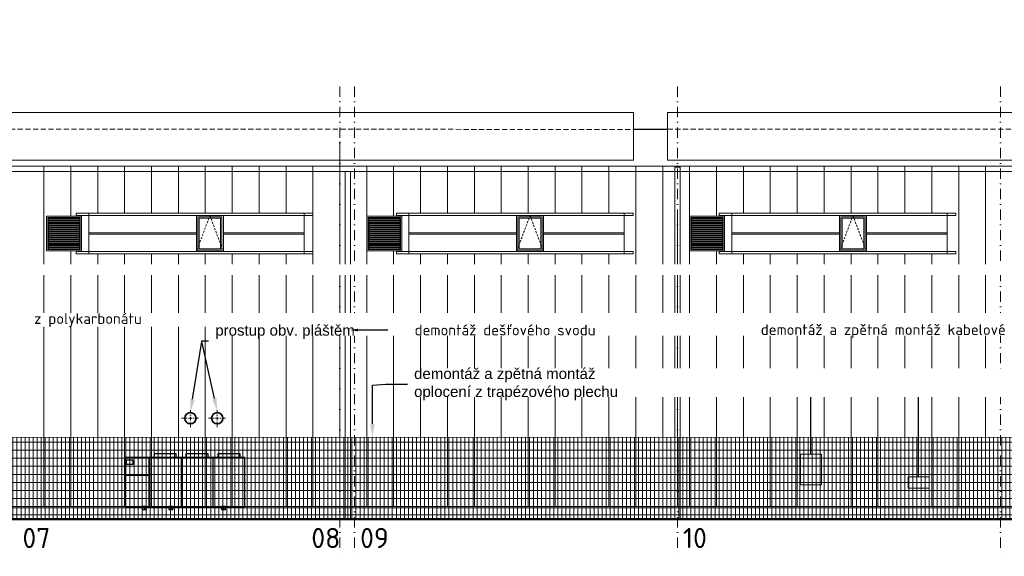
# Model space of a CAD drawing. Header units: millimetres. Extents: x -29085 to 3627694, y -159961 to 2281735.
# Tile 63 of 229: x 280030 to 316625, y 5738 to 25678. Entities that reach past the tile are written whole.
import ezdxf
from ezdxf import colors
from ezdxf.entities.mleader import LeaderData, LeaderLine
from ezdxf.math import Vec2, Vec3

# ---------------------------------------------------------------- set-up
doc = ezdxf.new("R2010")
doc.units = ezdxf.units.MM
for name, pattern in [('CARKOVANA', [5, 3, -2]), ('DASHDOT', [25.4, 12.7, -6.35, 0, -6.35]), ('ČÁRKOVANÁ', [19.05, 12.7, -6.35])]:
    doc.linetypes.add(name, pattern=pattern)
doc.layers.add('NWT_UT_ZARIZENI', color=4, linetype='Continuous')
doc.styles.add('A99_popis', font='isocpeur.ttf')
doc.styles.add('ad_popis 100', font='isocpeur.ttf', dxfattribs={"height": 200})
doc.styles.get("Standard").update_dxf_attribs({"font": 'arial.ttf'})

msp = doc.modelspace()

# ---------------------------------------------------------------- hatches: boundary and pattern name
at = {"linetype": 'Continuous', "lineweight": 5, "transparency": 33554562}
h = msp.add_hatch(dxfattribs=at)
h.set_pattern_fill('ZDIVO-OBECNE', color=251, scale=24, angle=135)
h.set_pattern_definition([(180, (156038.95, -561596.75), (-4e-15, -72), []), (180, (156014.95, -561572.75), (-4e-15, -72), [])])
h.paths.add_polyline_path([(282255, 18309.3), (281103, 18309.3), (281103, 17157.3), (282255, 17157.3)])
h = msp.add_hatch(dxfattribs=at)
h.set_pattern_fill('ZDIVO-OBECNE', color=251, scale=24, angle=135)
h.set_pattern_definition([(180, (167938.95, -561596.75), (-4e-15, -72), []), (180, (167914.95, -561572.75), (-4e-15, -72), [])])
h.paths.add_polyline_path([(294155, 18309.3), (293003, 18309.3), (293003, 17157.3), (294155, 17157.3)])
h = msp.add_hatch(dxfattribs=at)
h.set_pattern_fill('ZDIVO-OBECNE', color=251, scale=24, angle=135)
h.set_pattern_definition([(180, (179938.95, -561596.75), (-4e-15, -72), []), (180, (179914.95, -561572.75), (-4e-15, -72), [])])
h.paths.add_polyline_path([(306155, 18309.3), (305003, 18309.3), (305003, 17157.3), (306155, 17157.3)])
at = {"linetype": 'Continuous', "lineweight": 5, "ltscale": 18, "transparency": 33554559}
h = msp.add_hatch(dxfattribs=at)
h.set_pattern_fill('NET 600/300', color=251, scale=0.5)
h.set_pattern_definition([(0, (-86071.05, 94283.25), (0, 300), []), (90, (-86071.05, 94283.25), (-150, 9e-15), [])])
h.paths.add_polyline_path([(351419, 10663.3), (328929, 10663.3), (328929, 10163.3), (277929, 10163.3), (277929, 7123.3), (351419, 7123.3)])

# ---------------------------------------------------------------- linework, layer by layer
at = {"color": 251, "lineweight": 5, "ltscale": 2}
for p, q in [((291929, 21153.3), (291929, 7583.3)), ((280929, 20233.3), (280929, 7583.3)), ((281929, 20233.3), (281929, 18383.3)), ((282929, 20233.3), (282929, 18483.3)), ((283929, 20233.3), (283929, 18483.3)), ((284929, 20233.3), (284929, 18483.3)), ((285929, 20233.3), (285929, 18483.3)), ((286929, 20233.3), (286929, 18483.3)), ((287929, 20233.3), (287929, 18483.3)), ((288929, 20233.3), (288929, 18483.3)), ((289929, 20233.3), (289929, 18483.3)), ((290929, 20233.3), (290929, 7583.3)), ((292929, 20233.3), (292929, 7583.3)), ((293929, 20233.3), (293929, 18383.3)), ((294929, 20233.3), (294929, 18483.3)), ((295929, 20233.3), (295929, 18483.3)), ((296929, 20233.3), (296929, 18483.3)), ((297929, 20233.3), (297929, 18483.3)), ((298929, 20233.3), (298929, 18483.3)), ((299929, 20233.3), (299929, 18483.3)), ((300929, 20233.3), (300929, 18483.3)), ((301929, 20233.3), (301929, 18483.3)), ((302929, 20233.3), (302929, 7583.3)), ((303929, 20233.3), (303929, 7583.3)), ((304929, 20233.3), (304929, 7583.3)), ((305929, 20233.3), (305929, 18383.3)), ((306929, 20233.3), (306929, 18483.3)), ((307929, 20233.3), (307929, 18483.3)), ((308929, 20233.3), (308929, 18483.3)), ((309929, 20233.3), (309929, 18483.3)), ((310929, 20233.3), (310929, 18483.3)), ((311929, 20233.3), (311929, 18483.3)), ((312929, 20233.3), (312929, 18483.3)), ((313929, 20233.3), (313929, 18483.3)), ((314929, 20233.3), (314929, 7583.3)), ((315929, 20233.3), (315929, 7583.3)), ((304479, 18483.3), (304479, 7583.3)), ((281929, 17083.3), (281929, 7583.3)), ((282929, 16983.3), (282929, 7583.3)), ((283929, 16983.3), (283929, 7583.3)), ((284929, 16983.3), (284929, 7583.3)), ((285929, 16983.3), (285929, 7583.3)), ((286929, 16983.3), (286929, 7583.3)), ((287929, 16983.3), (287929, 7583.3)), ((288929, 16983.3), (288929, 7583.3)), ((289929, 16983.3), (289929, 7583.3)), ((293929, 17083.3), (293929, 7583.3)), ((294929, 16983.3), (294929, 7583.3)), ((295929, 16983.3), (295929, 7583.3)), ((296929, 16983.3), (296929, 7583.3)), ((297929, 16983.3), (297929, 7583.3)), ((298929, 16983.3), (298929, 7583.3)), ((299929, 16983.3), (299929, 7583.3)), ((300929, 16983.3), (300929, 7583.3)), ((301929, 16983.3), (301929, 7583.3)), ((305929, 17083.3), (305929, 7583.3)), ((306929, 16983.3), (306929, 7583.3)), ((307929, 16983.3), (307929, 7583.3)), ((308929, 16983.3), (308929, 7583.3)), ((309929, 16983.3), (309929, 7583.3)), ((310929, 16983.3), (310929, 7583.3)), ((311929, 16983.3), (311929, 7583.3)), ((312929, 16983.3), (312929, 7583.3)), ((313929, 16983.3), (313929, 7583.3))]:
    msp.add_line(p, q, dxfattribs=at)
at = {"color": 251, "lineweight": 9}
msp.add_line((352899, 7583.3), (244029, 7583.3), dxfattribs=at)
at = {"color": 251, "lineweight": 50}
msp.add_line((379154, 7123.3), (210459, 7123.3), dxfattribs=at)
at = {"color": 251, "linetype": 'DASHDOT', "lineweight": 9, "ltscale": 30}
for points in [[(292479, 23198.3), (292479, 5738.3)], [(316479, 23198.3), (316479, 5738.3)]]:
    msp.add_lwpolyline(points, dxfattribs=at)
at = {"color": 251, "linetype": 'DASHDOT', "lineweight": 5, "ltscale": 30}
msp.add_lwpolyline([(304479, 23198.3), (304479, 5738.3)], dxfattribs=at)
at = {"color": 251, "linetype": 'Continuous', "lineweight": 5}
for points in [[(302849, 20463.3), (302849, 22233.3), (220804, 22233.3), (220804, 20463.3)], [(304109, 20463.3), (304109, 22233.3), (328159, 22233.3), (328159, 20463.3)], [(292124, 20033.3), (292324, 20033.3), (292324, 7123.3), (292124, 7123.3)], [(282329, 18383.3), (281029, 18383.3), (281029, 17083.3), (282329, 17083.3)], [(282279, 18333.3), (282279, 17133.3), (281079, 17133.3), (281079, 18333.3)], [(282255, 18309.3), (282255, 17157.3), (281103, 17157.3), (281103, 18309.3)], [(282129, 18483.3), (290929, 18483.3), (290929, 18403.3), (282129, 18403.3)], [(282599, 18483.3), (290599, 18483.3), (290599, 16983.3), (282599, 16983.3)], [(286599, 18403.3), (287599, 18403.3), (287599, 17063.3), (286599, 17063.3)], [(286649, 18353.3), (287549, 18353.3), (287549, 17113.3), (286649, 17113.3)], [(286699, 18303.3), (287499, 18303.3), (287499, 17163.3), (286699, 17163.3)], [(294229, 18383.3), (292929, 18383.3), (292929, 17083.3), (294229, 17083.3)], [(294179, 18333.3), (294179, 17133.3), (292979, 17133.3), (292979, 18333.3)], [(294155, 18309.3), (294155, 17157.3), (293003, 17157.3), (293003, 18309.3)], [(294029, 18483.3), (302829, 18483.3), (302829, 18403.3), (294029, 18403.3)], [(294499, 18483.3), (302499, 18483.3), (302499, 16983.3), (294499, 16983.3)], [(298499, 18403.3), (299499, 18403.3), (299499, 17063.3), (298499, 17063.3)], [(298549, 18353.3), (299449, 18353.3), (299449, 17113.3), (298549, 17113.3)], [(298599, 18303.3), (299399, 18303.3), (299399, 17163.3), (298599, 17163.3)], [(306229, 18383.3), (304929, 18383.3), (304929, 17083.3), (306229, 17083.3)], [(306179, 18333.3), (306179, 17133.3), (304979, 17133.3), (304979, 18333.3)], [(306155, 18309.3), (306155, 17157.3), (305003, 17157.3), (305003, 18309.3)], [(306029, 18483.3), (314829, 18483.3), (314829, 18403.3), (306029, 18403.3)], [(306499, 18483.3), (314499, 18483.3), (314499, 16983.3), (306499, 16983.3)], [(310499, 18403.3), (311499, 18403.3), (311499, 17063.3), (310499, 17063.3)], [(310549, 18353.3), (311449, 18353.3), (311449, 17113.3), (310549, 17113.3)], [(310599, 18303.3), (311399, 18303.3), (311399, 17163.3), (310599, 17163.3)], [(282599, 17758.3), (286599, 17758.3), (286599, 17708.3), (282599, 17708.3)], [(290599, 17758.3), (287599, 17758.3), (287599, 17708.3), (290599, 17708.3)], [(294499, 17758.3), (298499, 17758.3), (298499, 17708.3), (294499, 17708.3)], [(302499, 17758.3), (299499, 17758.3), (299499, 17708.3), (302499, 17708.3)], [(306499, 17758.3), (310499, 17758.3), (310499, 17708.3), (306499, 17708.3)], [(314499, 17758.3), (311499, 17758.3), (311499, 17708.3), (314499, 17708.3)], [(282129, 17063.3), (290929, 17063.3), (290929, 16983.3), (282129, 16983.3)], [(294029, 17063.3), (302829, 17063.3), (302829, 16983.3), (294029, 16983.3)], [(306029, 17063.3), (314829, 17063.3), (314829, 16983.3), (306029, 16983.3)]]:
    msp.add_lwpolyline(points, close=True, dxfattribs=at)
at = {"color": 251, "linetype": 'ČÁRKOVANÁ', "lineweight": 18, "ltscale": 15}
for points in [[(220804, 21613.3), (302849, 21603.6)], [(304109, 21616.1), (328159, 21610.4)]]:
    msp.add_lwpolyline(points, dxfattribs=at)
at = {"color": 251}
msp.add_lwpolyline([(302849, 21611.8), (304109, 21611.8)], dxfattribs=at)
at = {"color": 251, "lineweight": 18}
msp.add_lwpolyline([(352929, 20233.3), (213389, 20233.3)], dxfattribs=at)
at = {"color": 251, "linetype": 'Continuous', "lineweight": 9}
msp.add_lwpolyline([(304379, 20193.3), (304579, 20193.3), (304579, 7123.3), (304379, 7123.3)], close=True, dxfattribs=at)
msp.add_lwpolyline([(329207.6, 20033.3), (213389, 20033.3)], dxfattribs=at)
at = {"color": 251, "linetype": 'CARKOVANA', "lineweight": 5, "ltscale": 25}
for points in [[(286599, 17063.3), (287099, 18403.3), (287599, 17063.3)], [(298499, 17063.3), (298999, 18403.3), (299499, 17063.3)], [(310499, 17063.3), (310999, 18403.3), (311499, 17063.3)]]:
    msp.add_lwpolyline(points, dxfattribs=at)
at = {"color": 251, "linetype": 'DASHDOT', "lineweight": 9, "ltscale": 10}
for points in [[(286374, 10538.3), (286374, 11198.3)], [(286374, 10538.3), (286374, 11198.3)], [(287374, 10538.3), (287374, 11198.3)], [(287374, 10538.3), (287374, 11198.3)], [(286044, 10868.3), (286704, 10868.3)], [(286044, 10868.3), (286704, 10868.3)], [(287044, 10868.3), (287704, 10868.3)], [(287044, 10868.3), (287704, 10868.3)]]:
    msp.add_lwpolyline(points, dxfattribs=at)
at = {"color": 251, "linetype": 'Continuous', "lineweight": 20, "ltscale": 18}
msp.add_lwpolyline([(351419, 10663.3), (328929, 10663.3), (328929, 10158.3), (277929, 10163.3)], dxfattribs=at)
for points in [[(309049, 9528.3), (309829, 9528.3), (309829, 8398.3), (309049, 8398.3)], [(309049, 9528.3), (309829, 9528.3), (309829, 8398.3), (309049, 8398.3)], [(313049, 8693.3), (313829, 8693.3), (313829, 8268.3), (313049, 8268.3)], [(313049, 8693.3), (313829, 8693.3), (313829, 8268.3), (313049, 8268.3)]]:
    msp.add_lwpolyline(points, close=True, dxfattribs=at)
at = {"color": 251, "lineweight": 9}
for points in [[(244029, 7583.3), (352899, 7583.3)], [(244029, 7533.3), (352914, 7533.3)]]:
    msp.add_lwpolyline(points, dxfattribs=at)
at = {"color": 251, "lineweight": 35}
for centre in [(286374, 10868.3), (286374, 10868.3), (287374, 10868.3), (287374, 10868.3)]:
    msp.add_circle(centre, 210, dxfattribs=at)
at = {"layer": 'NWT_UT_ZARIZENI'}
for points in [[(285037.1, 9408.3), (285037.1, 9558.3), (285837.1, 9558.3), (285837.1, 9408.3)], [(286222.1, 9408.3), (286222.1, 9558.3), (287022.1, 9558.3), (287022.1, 9408.3)], [(287407.1, 9408.3), (287407.1, 9558.3), (288207.1, 9558.3), (288207.1, 9408.3)], [(283929, 7583.3), (288399, 7583.3), (288399, 9408.3), (283929, 9408.3), (283929, 7583.3)], [(284094.6, 7583.3), (284844.6, 7583.3), (284844.6, 9408.3)], [(284844.6, 9408.3), (286029.6, 9408.3), (286029.6, 7583.3)], [(286029.6, 9408.3), (287214.6, 9408.3), (287214.6, 7583.3)], [(283929, 8750.5), (284844.6, 8750.5)], [(283929, 7583.3), (284670, 7583.3), (284670, 7483.3)], [(284595, 7483.3), (284745, 7483.3), (284745, 7583.3), (284595, 7583.3), (284595, 7483.3)], [(284670, 7583.3), (285650, 7583.3), (285650, 7483.3)], [(285575, 7483.3), (285725, 7483.3), (285725, 7583.3), (285575, 7583.3), (285575, 7483.3)], [(285650, 7583.3), (287610, 7583.3), (287610, 7483.3)], [(287535, 7483.3), (287685, 7483.3), (287685, 7583.3), (287535, 7583.3), (287535, 7483.3)]]:
    msp.add_lwpolyline(points, dxfattribs=at)
msp.add_lwpolyline([(284005.9, 9325), (284235.1, 9325), (284235.1, 9150.3), (284005.9, 9150.3)], close=True, dxfattribs=at)

# ---------------------------------------------------------------- texts
at = {"color": 251, "lineweight": 0, "char_height": 750, "attachment_point": 1, "style": 'ad_popis 100', "bg_fill": 3, "box_fill_scale": 1, "bg_fill_color": 256, "bg_fill_transparency": 0}
for s, insert in [('07', (280131.5, 6793.3)), ('08', (290869, 6793.3)), ('09', (292681.5, 6793.3))]:
    msp.add_mtext_dynamic_manual_height_columns(s, width=832.5, gutter_width=1000, heights=[0], dxfattribs=dict(at, insert=insert))
at = {"color": 251, "lineweight": 0, "insert": (304681.5, 6793.3), "char_height": 750, "attachment_point": 1, "style": 'ad_popis 100'}
msp.add_mtext_dynamic_manual_height_columns('10', width=832.5, gutter_width=1000, heights=[0], dxfattribs=at)

# ---------------------------------------------------------------- leaders
at = {"color": 251, "lineweight": 9}
ml = msp.add_multileader_mtext('Standard', dxfattribs=at)
ml.set_content('\\A1;{\\C256;demontáž a zpětná montáž kabelové trasy (elektro)}', color=1, style='A99_popis')
ml.set_leader_properties(color=256, linetype='ByLayer', lineweight=-1)
ml.build(insert=Vec2(0, 0))
ml.multileader.update_dxf_attribs({"dogleg_length": 200, "arrow_head_size": 300, "scale": 200})
ctx = ml.context
ctx.base_point, ctx.scale, ctx.char_height, ctx.arrow_head_size, ctx.landing_gap_size, ctx.plane_origin = Vec3(306574, 14103.3), 200, 400, 300, 1000, Vec3(309376.5, 6008.3)
notes = []
notes.append((ctx, [(0, (1, 1, 0), (305774, 14103.3), (1, 0), 800, [(0, [(304579, 14103.3)], 0, [])])]))
ctx.mtext.insert, ctx.mtext.width, ctx.mtext.flow_direction = Vec3(307574, 14363.3), 8564.224, 5
ml = msp.add_multileader_mtext('Standard', dxfattribs=at)
ml.set_content('\\A1;{\\C256;demontáž  dešťového svodu}', color=1, style='A99_popis')
ml.set_leader_properties(color=256, linetype='ByLayer', lineweight=-1)
ml.build(insert=Vec2(0, 0))
ml.multileader.update_dxf_attribs({"dogleg_length": 200, "arrow_head_size": 300, "scale": 200})
ctx = ml.context
ctx.base_point, ctx.scale, ctx.char_height, ctx.arrow_head_size, ctx.landing_gap_size, ctx.plane_origin = Vec3(245434, 13753.3), 200, 400, 300, 1000, Vec3(248826.5, 5658.3)
notes.append((ctx, [(0, (1, 1, 0), (245224, 13753.4), (1, 0), 210, [(0, [(244029, 13753.3)], 0, [])])]))
ctx.mtext.insert, ctx.mtext.width, ctx.mtext.flow_direction = Vec3(246434, 13953.4), 4244.51, 5
for ctx, leaders in notes:
    for number, flags, end, landing, length, lines in leaders:
        leader = LeaderData()
        leader.index, (leader.has_last_leader_line, leader.has_dogleg_vector, leader.attachment_direction) = number, flags
        leader.last_leader_point, leader.dogleg_vector, leader.dogleg_length = Vec3(end), Vec3(landing), length
        for number, points, colour, breaks in lines:
            line = LeaderLine()
            line.index, line.vertices, line.color, line.breaks = number, Vec3.list(points), colors.encode_raw_color(colour), breaks
            leader.lines.append(line)
        ctx.leaders.append(leader)

# ---------------------------------------------------------------- next in the draw order: linework, layer by layer
at = {"color": 251, "linetype": 'DASHDOT', "lineweight": 9, "ltscale": 30}
msp.add_lwpolyline([(291929, 23198.3), (291929, 5738.3)], dxfattribs=at)

# ---------------------------------------------------------------- next in the draw order: leaders
at = {"color": 251, "lineweight": 9}
ml = msp.add_multileader_mtext('Standard', dxfattribs=at)
ml.set_content('{\\W1;\\C256;demontáž\\Prozvaděče}', color=2)
ml.set_leader_properties(color=256, linetype='ByLayer', lineweight=-1)
ml.build(insert=Vec2(0, 0))
ml.multileader.update_dxf_attribs({"text_left_attachment_type": 2, "text_right_attachment_type": 2, "dogleg_length": 1.25, "arrow_head_size": 2.5})
ctx = ml.context
ctx.base_point, ctx.char_height, ctx.arrow_head_size, ctx.landing_gap_size, ctx.plane_origin = Vec3(309440.2, 11836.4), 0.01, 2.5, 1.25, Vec3(304847.2, 9001.2)
ctx.left_attachment, ctx.right_attachment = 2, 2
notes = []
notes.append((ctx, [(0, (1, 1, 0), (309439, 11836.4), (1, 0), 1.25, [(0, [(309439, 9528.3), (309439, 11836.4)], 0, [])])]))
ctx.mtext.insert, ctx.mtext.width, ctx.mtext.flow_direction = Vec3(309441.5, 11836.4), 0.0519, 5
ctx.mtext.has_bg_fill, ctx.mtext.bg_color, ctx.mtext.bg_scale_factor, ctx.mtext.bg_transparency, ctx.mtext.use_window_bg_color = 1, -1073741824, 1, 0, 1
ml = msp.add_multileader_mtext('Standard', dxfattribs=at)
ml.set_content('{\\W1;\\C256;demontáž\\Pel. zařízení}', color=2)
ml.set_leader_properties(color=256, linetype='ByLayer', lineweight=-1)
ml.build(insert=Vec2(0, 0))
ml.multileader.update_dxf_attribs({"text_left_attachment_type": 2, "text_right_attachment_type": 2, "dogleg_length": 1.25, "arrow_head_size": 2.5})
ctx = ml.context
ctx.base_point, ctx.char_height, ctx.arrow_head_size, ctx.landing_gap_size, ctx.plane_origin = Vec3(313440.2, 11836.4), 0.01, 2.5, 1.25, Vec3(308847.2, 9001.2)
ctx.left_attachment, ctx.right_attachment = 2, 2
notes.append((ctx, [(0, (1, 1, 0), (313439, 11836.4), (1, 0), 1.25, [(0, [(313439, 8693.3), (313439, 11836.4)], 0, [])])]))
ctx.mtext.insert, ctx.mtext.width, ctx.mtext.flow_direction = Vec3(313441.5, 11836.4), 18.09, 5
ctx.mtext.has_bg_fill, ctx.mtext.bg_color, ctx.mtext.bg_scale_factor, ctx.mtext.bg_transparency, ctx.mtext.use_window_bg_color = 1, -1073741824, 1, 0, 1
for ctx, leaders in notes:
    for number, flags, end, landing, length, lines in leaders:
        leader = LeaderData()
        leader.index, (leader.has_last_leader_line, leader.has_dogleg_vector, leader.attachment_direction) = number, flags
        leader.last_leader_point, leader.dogleg_vector, leader.dogleg_length = Vec3(end), Vec3(landing), length
        for number, points, colour, breaks in lines:
            line = LeaderLine()
            line.index, line.vertices, line.color, line.breaks = number, Vec3.list(points), colors.encode_raw_color(colour), breaks
            leader.lines.append(line)
        ctx.leaders.append(leader)

# ---------------------------------------------------------------- next in the draw order: leaders
ml = msp.add_multileader_mtext('Standard', dxfattribs=at)
ml.set_content('\\A1;{\\C256;demontáž střešních panelů PUR, tl.40mm, včetně klempířských výrobků}', color=1, style='A99_popis')
ml.set_leader_properties(color=256, linetype='ByLayer', lineweight=-1)
ml.build(insert=Vec2(0, 0))
ml.multileader.update_dxf_attribs({"dogleg_length": 1, "arrow_head_size": 300, "scale": 200})
ctx = ml.context
ctx.base_point, ctx.scale, ctx.char_height, ctx.arrow_head_size, ctx.landing_gap_size, ctx.plane_origin = Vec3(260454, 25338.3), 200, 400, 300, 250, Vec3(263614, 14487.2)
notes = []
notes.append((ctx, [(0, (1, 1, 0), (266579, 25338.3), (-1, 0), 585, [(0, [(266584, 21118.3)], 0, [])])]))
ctx.mtext.insert, ctx.mtext.width, ctx.mtext.flow_direction = Vec3(260704, 25598.3), 5217.251, 5
ctx.mtext.has_bg_fill, ctx.mtext.bg_color, ctx.mtext.bg_scale_factor, ctx.mtext.bg_transparency, ctx.mtext.use_window_bg_color = 1, -1073741824, 1, 0, 1
at = {"color": 251, "lineweight": 5}
ml = msp.add_multileader_mtext('Standard', dxfattribs=at)
ml.set_content('{\\W1;demontáž a zpětná montáž kamery}', color=(178, 178, 178))
ml.set_leader_properties(color=256, linetype='ByLayer', lineweight=-1)
ml.build(insert=Vec2(0, 0))
ml.multileader.update_dxf_attribs({"dogleg_length": 250, "arrow_head_size": 500, "scale": 200})
ctx = ml.context
ctx.base_point, ctx.scale, ctx.char_height, ctx.arrow_head_size, ctx.landing_gap_size, ctx.plane_origin = Vec3(256179, 16328.3), 200, 400, 500, 250, Vec3(251338.7, 14712.1)
notes.append((ctx, [(0, (1, 1, 0), (255929, 16329.7), (1, 0), 250, [(0, [(255929, 14838.3), (255929, 16328.3)], 0, [])])]))
ctx.mtext.insert, ctx.mtext.width, ctx.mtext.flow_direction = Vec3(256429, 16588.3), 8653.47, 5
ctx.mtext.has_bg_fill, ctx.mtext.bg_color, ctx.mtext.bg_scale_factor, ctx.mtext.bg_transparency, ctx.mtext.use_window_bg_color = 1, -1073741824, 1, 0, 1
at = {"color": 251, "lineweight": 9}
ml = msp.add_multileader_mtext('Standard', dxfattribs=at)
ml.set_content('{\\W1;\\C256;demontáž a zpětná montáž \\Poplocení z trapézového plechu}', color=2)
ml.set_leader_properties(color=256, linetype='ByLayer', lineweight=-1)
ml.build(insert=Vec2(0, 0))
ml.multileader.update_dxf_attribs({"text_left_attachment_type": 2, "text_right_attachment_type": 2, "dogleg_length": 1.25, "arrow_head_size": 500, "scale": 200})
ctx = ml.context
ctx.base_point, ctx.scale, ctx.char_height, ctx.arrow_head_size, ctx.landing_gap_size, ctx.plane_origin = Vec3(294439, 12093.3), 200, 400, 500, 250, Vec3(287933.7, 13336.2)
ctx.left_attachment, ctx.right_attachment = 2, 2
notes.append((ctx, [(0, (1, 1, 0), (293644, 12135.9), (1, 0), 795, [(0, [(293139, 10158.3), (293139, 12093.3)], 0, [])])]))
ctx.mtext.insert, ctx.mtext.width, ctx.mtext.flow_direction = Vec3(294689, 12726.6), 7618.779, 5
ctx.mtext.has_bg_fill, ctx.mtext.bg_color, ctx.mtext.bg_scale_factor, ctx.mtext.bg_transparency, ctx.mtext.use_window_bg_color = 1, -1073741824, 1, 0, 1
for ctx, leaders in notes:
    for number, flags, end, landing, length, lines in leaders:
        leader = LeaderData()
        leader.index, (leader.has_last_leader_line, leader.has_dogleg_vector, leader.attachment_direction) = number, flags
        leader.last_leader_point, leader.dogleg_vector, leader.dogleg_length = Vec3(end), Vec3(landing), length
        for number, points, colour, breaks in lines:
            line = LeaderLine()
            line.index, line.vertices, line.color, line.breaks = number, Vec3.list(points), colors.encode_raw_color(colour), breaks
            leader.lines.append(line)
        ctx.leaders.append(leader)

# ---------------------------------------------------------------- next in the draw order: leaders
ml = msp.add_multileader_mtext('Standard', dxfattribs=at)
ml.set_content('\\A1;{\\C256;demontáž panelů FVE\\Pvčetně nosné ocelové konstrukce}', color=1, style='A99_popis')
ml.set_leader_properties(color=256, linetype='ByLayer', lineweight=-1)
ml.build(insert=Vec2(0, 0))
ml.multileader.update_dxf_attribs({"dogleg_length": 1, "arrow_head_size": 300, "scale": 200})
ctx = ml.context
ctx.base_point, ctx.scale, ctx.char_height, ctx.arrow_head_size, ctx.landing_gap_size, ctx.plane_origin = Vec3(246494, 25338.3), 200, 400, 300, 250, Vec3(249664, 14487.2)
notes = []
notes.append((ctx, [(0, (1, 1, 0), (245909, 25338.4), (1, 0), 585, [(0, [(245909, 21118.3)], 0, [])])]))
ctx.mtext.insert, ctx.mtext.width, ctx.mtext.flow_direction = Vec3(246744, 25538.4), 8359.556, 5
ctx.mtext.has_bg_fill, ctx.mtext.bg_color, ctx.mtext.bg_scale_factor, ctx.mtext.bg_transparency, ctx.mtext.use_window_bg_color = 1, -1073741824, 1, 0, 1
ml = msp.add_multileader_mtext('Standard', dxfattribs=at)
ml.set_content('\\A1;{\\C256;demontáž pásového prosvětlení z polykarbonátu}', color=1, style='A99_popis')
ml.set_leader_properties(color=256, linetype='ByLayer', lineweight=-1)
ml.build(insert=Vec2(0, 0))
ml.multileader.update_dxf_attribs({"dogleg_length": 1, "arrow_head_size": 300, "scale": 200})
ctx = ml.context
ctx.base_point, ctx.scale, ctx.char_height, ctx.arrow_head_size, ctx.landing_gap_size, ctx.plane_origin = Vec3(272239, 14513.3), 200, 400, 300, 250, Vec3(265334, 3182.2)
notes.append((ctx, [(0, (1, 1, 0), (271654, 14513.3), (1, 0), 585, [(0, [(271654, 17203.3)], 0, [])])]))
ctx.mtext.insert, ctx.mtext.width, ctx.mtext.flow_direction = Vec3(272489, 14773.3), 7125, 5
ctx.mtext.has_bg_fill, ctx.mtext.bg_color, ctx.mtext.bg_scale_factor, ctx.mtext.bg_transparency, ctx.mtext.use_window_bg_color = 1, -1073741824, 1, 0, 1
for ctx, leaders in notes:
    for number, flags, end, landing, length, lines in leaders:
        leader = LeaderData()
        leader.index, (leader.has_last_leader_line, leader.has_dogleg_vector, leader.attachment_direction) = number, flags
        leader.last_leader_point, leader.dogleg_vector, leader.dogleg_length = Vec3(end), Vec3(landing), length
        for number, points, colour, breaks in lines:
            line = LeaderLine()
            line.index, line.vertices, line.color, line.breaks = number, Vec3.list(points), colors.encode_raw_color(colour), breaks
            leader.lines.append(line)
        ctx.leaders.append(leader)

# ---------------------------------------------------------------- next in the draw order: leaders
ml = msp.add_multileader_mtext('Standard', dxfattribs=at)
ml.set_content('\\A1;{\\C256;demontáž pásového prosvětlení z polykarbonátu}', color=1, style='A99_popis')
ml.set_leader_properties(color=256, linetype='ByLayer', lineweight=-1)
ml.build(insert=Vec2(0, 0))
ml.multileader.update_dxf_attribs({"dogleg_length": 1, "arrow_head_size": 300, "scale": 200})
ctx = ml.context
ctx.base_point, ctx.scale, ctx.char_height, ctx.arrow_head_size, ctx.landing_gap_size, ctx.plane_origin = Vec3(216854, 14513.3), 200, 400, 300, 250, Vec3(209949, 3182.2)
notes = []
notes.append((ctx, [(0, (1, 1, 0), (216269, 14513.3), (1, 0), 585, [(0, [(216269, 17203.3)], 0, [])])]))
ctx.mtext.insert, ctx.mtext.width, ctx.mtext.flow_direction = Vec3(217104, 14773.3), 7125, 5
ctx.mtext.has_bg_fill, ctx.mtext.bg_color, ctx.mtext.bg_scale_factor, ctx.mtext.bg_transparency, ctx.mtext.use_window_bg_color = 1, -1073741824, 1, 0, 1
for ctx, leaders in notes:
    for number, flags, end, landing, length, lines in leaders:
        leader = LeaderData()
        leader.index, (leader.has_last_leader_line, leader.has_dogleg_vector, leader.attachment_direction) = number, flags
        leader.last_leader_point, leader.dogleg_vector, leader.dogleg_length = Vec3(end), Vec3(landing), length
        for number, points, colour, breaks in lines:
            line = LeaderLine()
            line.index, line.vertices, line.color, line.breaks = number, Vec3.list(points), colors.encode_raw_color(colour), breaks
            leader.lines.append(line)
        ctx.leaders.append(leader)

# ---------------------------------------------------------------- next in the draw order: leaders
ml = msp.add_multileader_mtext('Standard', dxfattribs=at)
ml.set_content('\\A1;{\\C256;demontáž stěnových panelů PUR, tl.40mm, včetně klempířských výrobků}', color=1, style='A99_popis')
ml.set_leader_properties(color=256, linetype='ByLayer', lineweight=-1)
ml.build(insert=Vec2(0, 0))
ml.multileader.update_dxf_attribs({"dogleg_length": 1, "arrow_head_size": 300, "scale": 200})
ctx = ml.context
ctx.base_point, ctx.scale, ctx.char_height, ctx.arrow_head_size, ctx.landing_gap_size, ctx.plane_origin = Vec3(260454, 14413.3), 200, 400, 300, 250, Vec3(263614, 3562.2)
notes = []
notes.append((ctx, [(0, (1, 1, 0), (266579, 14413.3), (-1, 0), 585, [(0, [(268929, 14418.3)], 0, [])])]))
ctx.mtext.insert, ctx.mtext.width, ctx.mtext.flow_direction = Vec3(260704, 14673.3), 5217.251, 5
ctx.mtext.has_bg_fill, ctx.mtext.bg_color, ctx.mtext.bg_scale_factor, ctx.mtext.bg_transparency, ctx.mtext.use_window_bg_color = 1, -1073741824, 1, 0, 1
for ctx, leaders in notes:
    for number, flags, end, landing, length, lines in leaders:
        leader = LeaderData()
        leader.index, (leader.has_last_leader_line, leader.has_dogleg_vector, leader.attachment_direction) = number, flags
        leader.last_leader_point, leader.dogleg_vector, leader.dogleg_length = Vec3(end), Vec3(landing), length
        for number, points, colour, breaks in lines:
            line = LeaderLine()
            line.index, line.vertices, line.color, line.breaks = number, Vec3.list(points), colors.encode_raw_color(colour), breaks
            leader.lines.append(line)
        ctx.leaders.append(leader)

# ---------------------------------------------------------------- next in the draw order: leaders
at = {"color": 251, "lineweight": 5}
ml = msp.add_multileader_mtext('Standard', dxfattribs=at)
ml.set_content('{\\W1;demontáž a zpětná montáž kamery}', color=(178, 178, 178))
ml.set_leader_properties(color=256, linetype='ByLayer', lineweight=-1)
ml.build(insert=Vec2(0, 0))
ml.multileader.update_dxf_attribs({"dogleg_length": 250, "arrow_head_size": 500, "scale": 200})
ctx = ml.context
ctx.base_point, ctx.scale, ctx.char_height, ctx.arrow_head_size, ctx.landing_gap_size, ctx.plane_origin = Vec3(236704, 16328.3), 200, 400, 500, 250, Vec3(231863.7, 14712.1)
notes = []
notes.append((ctx, [(0, (1, 1, 0), (236454, 16329.7), (1, 0), 250, [(0, [(236454, 14838.3), (236454, 16328.3)], 0, [])])]))
ctx.mtext.insert, ctx.mtext.width, ctx.mtext.flow_direction = Vec3(236954, 16588.3), 8653.47, 5
ctx.mtext.has_bg_fill, ctx.mtext.bg_color, ctx.mtext.bg_scale_factor, ctx.mtext.bg_transparency, ctx.mtext.use_window_bg_color = 1, -1073741824, 1, 0, 1
at = {"color": 251, "lineweight": 9}
ml = msp.add_multileader_mtext('Standard', dxfattribs=at)
ml.set_content('{\\W1;\\C256;prostup obv. pláštěm}', color=2)
ml.set_leader_properties(color=256, linetype='ByLayer', lineweight=-1)
ml.build(insert=Vec2(0, 0))
ml.multileader.update_dxf_attribs({"text_left_attachment_type": 2, "text_right_attachment_type": 2, "dogleg_length": 1.25, "arrow_head_size": 500, "scale": 200})
ctx = ml.context
ctx.base_point, ctx.scale, ctx.char_height, ctx.arrow_head_size, ctx.landing_gap_size, ctx.plane_origin = Vec3(287049, 13723), 200, 400, 500, 250, Vec3(281913.7, 12836.2)
ctx.left_attachment, ctx.right_attachment = 2, 2
notes.append((ctx, [(0, (1, 1, 0), (286799, 13746.6), (1, 0), 250, [(0, [(287374, 11108.3), (286799, 13723)], 0, [])])]))
ctx.mtext.insert, ctx.mtext.width, ctx.mtext.flow_direction = Vec3(287299, 14336.4), 3332.146, 5
ctx.mtext.has_bg_fill, ctx.mtext.bg_color, ctx.mtext.bg_scale_factor, ctx.mtext.bg_transparency, ctx.mtext.use_window_bg_color = 1, -1073741824, 1, 0, 1
for ctx, leaders in notes:
    for number, flags, end, landing, length, lines in leaders:
        leader = LeaderData()
        leader.index, (leader.has_last_leader_line, leader.has_dogleg_vector, leader.attachment_direction) = number, flags
        leader.last_leader_point, leader.dogleg_vector, leader.dogleg_length = Vec3(end), Vec3(landing), length
        for number, points, colour, breaks in lines:
            line = LeaderLine()
            line.index, line.vertices, line.color, line.breaks = number, Vec3.list(points), colors.encode_raw_color(colour), breaks
            leader.lines.append(line)
        ctx.leaders.append(leader)

# ---------------------------------------------------------------- next in the draw order: leaders
ml = msp.add_multileader_mtext('Standard', dxfattribs=at)
ml.set_content('{\\W1;\\C256;prostup obv. pláštěm}', color=2)
ml.set_leader_properties(color=256, linetype='ByLayer', lineweight=-1)
ml.build(insert=Vec2(0, 0))
ml.multileader.update_dxf_attribs({"text_left_attachment_type": 2, "text_right_attachment_type": 2, "dogleg_length": 1.25, "arrow_head_size": 500, "scale": 200})
ctx = ml.context
ctx.base_point, ctx.scale, ctx.char_height, ctx.arrow_head_size, ctx.landing_gap_size, ctx.plane_origin = Vec3(287049, 13723), 200, 400, 500, 250, Vec3(281913.7, 14336.2)
ctx.left_attachment, ctx.right_attachment = 2, 2
notes = []
notes.append((ctx, [(0, (1, 1, 0), (286799, 13746.6), (1, 0), 250, [(0, [(286374, 11078.3), (286799, 13723)], 0, [])])]))
ctx.mtext.insert, ctx.mtext.width, ctx.mtext.flow_direction = Vec3(287299, 14336.4), 3332.146, 5
ctx.mtext.has_bg_fill, ctx.mtext.bg_color, ctx.mtext.bg_scale_factor, ctx.mtext.bg_transparency, ctx.mtext.use_window_bg_color = 1, -1073741824, 1, 0, 1
for ctx, leaders in notes:
    for number, flags, end, landing, length, lines in leaders:
        leader = LeaderData()
        leader.index, (leader.has_last_leader_line, leader.has_dogleg_vector, leader.attachment_direction) = number, flags
        leader.last_leader_point, leader.dogleg_vector, leader.dogleg_length = Vec3(end), Vec3(landing), length
        for number, points, colour, breaks in lines:
            line = LeaderLine()
            line.index, line.vertices, line.color, line.breaks = number, Vec3.list(points), colors.encode_raw_color(colour), breaks
            leader.lines.append(line)
        ctx.leaders.append(leader)

# ---------------------------------------------------------------- next in the draw order: linework, layer by layer
at = {"layer": 'NWT_UT_ZARIZENI'}
for centre in [(286374, 10868.3), (287374, 10868.3)]:
    msp.add_circle(centre, 210, dxfattribs=at)

# ---------------------------------------------------------------- next in the draw order: leaders
at = {"color": 251, "lineweight": 9}
ml = msp.add_multileader_mtext('Standard', dxfattribs=at)
ml.set_content('\\A1;{\\C256;demontáž dešťového svodu}', color=1, style='A99_popis')
ml.set_leader_properties(color=256, linetype='ByLayer', lineweight=-1)
ml.build(insert=Vec2(0, 0))
ml.multileader.update_dxf_attribs({"dogleg_length": 200, "arrow_head_size": 300, "scale": 200})
ctx = ml.context
ctx.base_point, ctx.scale, ctx.char_height, ctx.arrow_head_size, ctx.landing_gap_size, ctx.plane_origin = Vec3(293709, 14148.3), 200, 400, 300, 1000, Vec3(297101.5, 6053.3)
notes = []
notes.append((ctx, [(0, (1, 1, 0), (293499, 14148.4), (1, 0), 210, [(0, [(292304, 14148.3)], 0, [])])]))
ctx.mtext.insert, ctx.mtext.width, ctx.mtext.flow_direction = Vec3(294709, 14348.4), 4855.684, 5
for ctx, leaders in notes:
    for number, flags, end, landing, length, lines in leaders:
        leader = LeaderData()
        leader.index, (leader.has_last_leader_line, leader.has_dogleg_vector, leader.attachment_direction) = number, flags
        leader.last_leader_point, leader.dogleg_vector, leader.dogleg_length = Vec3(end), Vec3(landing), length
        for number, points, colour, breaks in lines:
            line = LeaderLine()
            line.index, line.vertices, line.color, line.breaks = number, Vec3.list(points), colors.encode_raw_color(colour), breaks
            leader.lines.append(line)
        ctx.leaders.append(leader)

doc.saveas('drawing.dxf')
